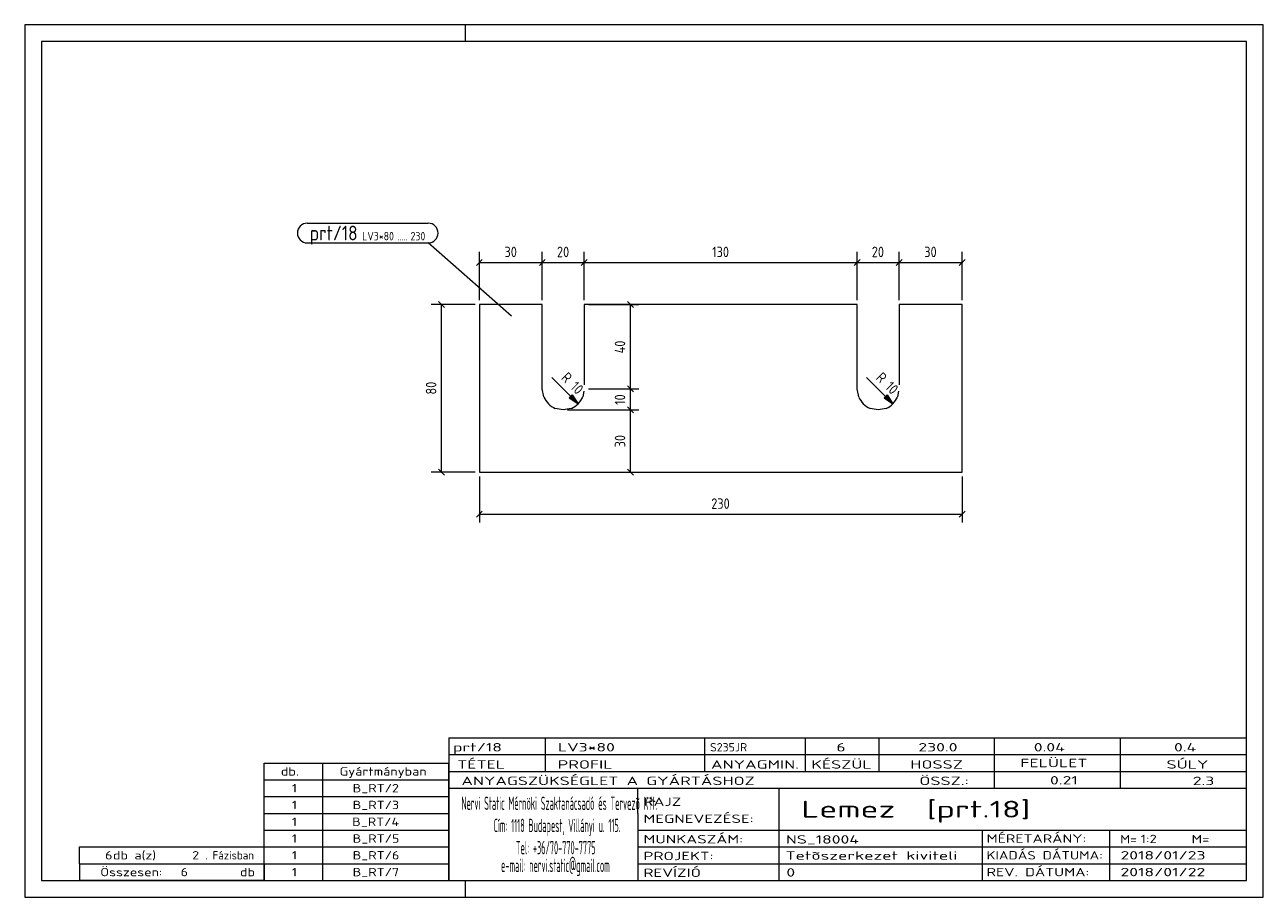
# Model space of a CAD drawing. Header units: millimetres. Extents: x 1 to 296, y 1 to 209.
import ezdxf

# ---------------------------------------------------------------- set-up
doc = ezdxf.new("R2010")
doc.units = ezdxf.units.MM
doc.header["$LTSCALE"] = 0.6
doc.linetypes.add('XKITLINE00', pattern=[0])
for name, color, linetype, lineweight in [('DrawingSheet', 5, 'Continuous', 0), ('OtherObjectType', 1, 'Continuous', 0), ('Part', 2, 'Continuous', 0), ('PartMark', 3, 'Continuous', 0), ('Z-DIMENSIONS', 1, 'Continuous', 0)]:
    doc.layers.add(name, color=color, linetype=linetype, lineweight=lineweight)
doc.styles.add('ISOCPEUR', font='ISOCPEUR.TTF')

msp = doc.modelspace()

# ---------------------------------------------------------------- hatches: boundary and pattern name
at = {"layer": 'Z-DIMENSIONS'}
for points in [[(131.4, 120.76), (132.82, 118.64), (130.69, 120.05)], [(206.39, 120.76), (207.8, 118.64), (205.68, 120.05)]]:
    msp.add_hatch(color=7, dxfattribs=at).paths.add_polyline_path(points, flags=17)

# ---------------------------------------------------------------- linework, layer by layer
at = {"layer": 'DrawingSheet', "color": 2, "linetype": 'XKITLINE00', "lineweight": 0}
for p, q in [((296, 209), (1, 209)), ((1, 209), (1, 1)), ((106, 205), (106, 209)), ((296, 1), (296, 209)), ((106, 1), (106, 5)), ((1, 1), (296, 1))]:
    msp.add_line(p, q, dxfattribs=at)
at = {"layer": 'DrawingSheet', "color": 3, "linetype": 'XKITLINE00', "lineweight": 0}
for p, q in [((292, 205), (5, 205)), ((5, 205), (5, 5)), ((292, 5), (292, 205)), ((5, 5), (292, 5))]:
    msp.add_line(p, q, dxfattribs=at)
at = {"layer": 'OtherObjectType', "color": 7, "linetype": 'XKITLINE00', "lineweight": 0}
for p, q in [((102, 39), (292, 39)), ((102, 39), (102, 35)), ((102, 39), (292, 39)), ((125, 35), (125, 39)), ((163, 35), (163, 39)), ((187, 35), (187, 39)), ((204.5, 35), (204.5, 39)), ((232, 35), (232, 39)), ((262, 35), (262, 39)), ((292, 35), (292, 39)), ((58, 33), (102, 33)), ((58, 29), (58, 33)), ((72, 29), (72, 33)), ((102, 35), (292, 35)), ((102, 35), (102, 5)), ((102, 35), (292, 35)), ((102, 29), (102, 33)), ((125, 31), (125, 35)), ((163, 31), (163, 35)), ((187, 31), (187, 35)), ((204.5, 31), (204.5, 35)), ((232, 31), (232, 35)), ((262, 31), (262, 35)), ((292, 31), (292, 35)), ((102, 31), (292, 31)), ((232, 27), (232, 31)), ((262, 27), (262, 31)), ((292, 27), (292, 31)), ((58, 29), (102, 29)), ((58, 25), (58, 29)), ((72, 25), (72, 29)), ((102, 25), (102, 29)), ((102, 27), (292, 27)), ((147, 21), (147, 27)), ((180.7, 17), (180.7, 27)), ((292, 21), (292, 27)), ((58, 25), (102, 25)), ((58, 21), (58, 25)), ((72, 21), (72, 25)), ((102, 21), (102, 25)), ((58, 21), (102, 21)), ((58, 17), (58, 21)), ((72, 17), (72, 21)), ((102, 17), (102, 21)), ((147, 21), (147, 5)), ((292, 17), (292, 21)), ((58, 17), (102, 17)), ((58, 13), (58, 17)), ((72, 13), (72, 17)), ((102, 13), (102, 17)), ((147, 17), (292, 17)), ((180.7, 5), (180.7, 17)), ((229.16, 13), (229.16, 17)), ((259.5, 5), (259.5, 17)), ((292, 13), (292, 17)), ((14, 9), (14, 13)), ((14, 13), (58, 13)), ((14, 13), (58, 13)), ((58, 9), (58, 13)), ((58, 13), (102, 13)), ((58, 9), (58, 13)), ((72, 9), (72, 13)), ((102, 9), (102, 13)), ((147, 13), (292, 13)), ((229.16, 5), (229.16, 13)), ((292, 9), (292, 13)), ((14, 9), (58, 9)), ((14, 9), (14, 5)), ((14, 9), (58, 9)), ((58, 9), (58, 5)), ((58, 9), (102, 9)), ((58, 5), (58, 9)), ((72, 5), (72, 9)), ((102, 5), (102, 9)), ((147, 9), (292, 9)), ((292, 5), (292, 9)), ((58, 5), (14, 5)), ((58, 5), (102, 5)), ((102, 5), (292, 5)), ((139.5, 5), (292, 5))]:
    msp.add_line(p, q, dxfattribs=at)
at = {"layer": 'Part', "color": 2, "linetype": 'XKITLINE00', "lineweight": 0}
for p, q in [((124.28, 142.34), (109.28, 142.34)), ((109.28, 142.34), (109.28, 102.34)), ((124.28, 122.17), (124.28, 142.34)), ((199.26, 142.34), (134.28, 142.34)), ((134.28, 142.34), (134.28, 123.18)), ((199.27, 122.17), (199.26, 142.34)), ((224.27, 142.34), (209.26, 142.34)), ((209.26, 142.34), (209.26, 123.18)), ((224.27, 102.34), (224.27, 142.34)), ((124.66, 120.26), (124.28, 122.17)), ((134.17, 121.61), (133.9, 120.26)), ((199.65, 120.26), (199.27, 122.17)), ((209.15, 121.61), (208.88, 120.26)), ((129.28, 117.17), (127.37, 117.55)), ((131.19, 117.55), (129.28, 117.17)), ((204.26, 117.17), (202.36, 117.55)), ((206.18, 117.55), (204.26, 117.17)), ((109.28, 102.34), (224.27, 102.34))]:
    msp.add_line(p, q, dxfattribs=at)
for centre, start, end in [((129.28, 122.17), 202.5046, 247.5015), ((129.28, 122.17), 292.5015, 337.5046), ((204.27, 122.17), 202.5154, 247.5111), ((204.26, 122.17), 292.5082, 337.5069)]:
    msp.add_arc(centre, 5, start, end, dxfattribs=at)
at = {"layer": 'PartMark', "color": 7, "linetype": 'XKITLINE00', "lineweight": 0}
for p, q in [((68.3, 161.7), (97.1, 161.7)), ((68.3, 157), (97.1, 157)), ((116.9, 139.55), (97.1, 157))]:
    msp.add_line(p, q, dxfattribs=at)
for centre, start, end in [((68.3, 159.35), 90, 270), ((97.1, 159.35), 270, 90)]:
    msp.add_arc(centre, 2.35, start, end, dxfattribs=at)
at = {"layer": 'Z-DIMENSIONS', "color": 7, "linetype": 'XKITLINE00', "lineweight": 0}
for p, q in [((109.28, 143.34), (109.28, 154.84)), ((124.28, 143.34), (124.28, 154.84)), ((124.28, 143.34), (124.28, 154.84)), ((134.28, 143.34), (134.28, 154.84)), ((134.28, 143.34), (134.28, 154.84)), ((199.26, 143.34), (199.26, 154.84)), ((199.26, 143.34), (199.26, 154.84)), ((209.26, 143.34), (209.26, 154.84)), ((209.26, 143.34), (209.26, 154.84)), ((224.27, 143.34), (224.27, 154.84)), ((109.98, 153.05), (108.57, 151.64)), ((109.28, 152.34), (124.28, 152.34)), ((124.98, 153.05), (123.57, 151.64)), ((124.98, 153.05), (123.57, 151.64)), ((124.28, 152.34), (134.28, 152.34)), ((134.98, 153.05), (133.57, 151.64)), ((134.98, 153.05), (133.57, 151.64)), ((134.28, 152.34), (199.26, 152.34)), ((199.97, 153.05), (198.55, 151.64)), ((199.97, 153.05), (198.55, 151.64)), ((199.26, 152.34), (209.26, 152.34)), ((209.97, 153.05), (208.55, 151.64)), ((209.97, 153.05), (208.55, 151.64)), ((209.26, 152.34), (224.27, 152.34)), ((224.97, 153.05), (223.56, 151.64)), ((108.28, 142.34), (97.78, 142.34)), ((99.57, 143.05), (100.98, 141.63)), ((100.28, 102.34), (100.28, 142.34)), ((135.28, 142.34), (147.28, 142.34)), ((144.57, 143.05), (145.98, 141.63)), ((145.28, 122.17), (145.28, 142.34)), ((132.82, 118.64), (126.54, 124.91)), ((207.8, 118.64), (201.52, 124.91)), ((135.28, 122.17), (147.28, 122.17)), ((135.28, 122.17), (147.28, 122.17)), ((144.57, 122.88), (145.98, 121.47)), ((144.57, 122.88), (145.98, 121.47)), ((145.28, 117.17), (145.28, 122.17)), ((130.69, 120.05), (131.4, 120.76)), ((130.69, 120.05), (132.82, 118.64)), ((131.4, 120.76), (132.82, 118.64)), ((205.68, 120.05), (206.39, 120.76)), ((205.68, 120.05), (207.8, 118.64)), ((206.39, 120.76), (207.8, 118.64)), ((130.28, 117.17), (147.28, 117.17)), ((130.28, 117.17), (147.28, 117.17)), ((144.57, 117.88), (145.98, 116.46)), ((144.57, 117.88), (145.98, 116.46)), ((145.28, 102.34), (145.28, 117.17)), ((108.28, 102.34), (97.78, 102.34)), ((99.57, 103.05), (100.98, 101.64)), ((109.28, 101.34), (109.28, 90.34)), ((110.28, 102.34), (147.28, 102.34)), ((144.57, 103.05), (145.98, 101.64)), ((224.27, 101.34), (224.27, 90.34)), ((109.98, 93.05), (108.57, 91.64)), ((109.28, 92.34), (224.27, 92.34)), ((224.97, 93.05), (223.56, 91.64))]:
    msp.add_line(p, q, dxfattribs=at)
for centre, start, end in [((129.28, 122.17), 292.5015, 337.5046), ((204.26, 122.17), 292.5082, 337.5069)]:
    msp.add_arc(centre, 5, start, end, dxfattribs=at)
at = {"layer": 'Z-DIMENSIONS', "color": 3}
for p in [(109.28, 152.34), (124.28, 152.34), (124.28, 152.34), (134.28, 152.34), (134.28, 152.34), (199.26, 152.34), (199.26, 152.34), (209.26, 152.34), (209.26, 152.34), (224.27, 152.34), (100.28, 142.34), (145.28, 142.34), (145.28, 122.17), (145.28, 122.17), (145.28, 117.17), (145.28, 117.17), (100.28, 102.34), (145.28, 102.34), (109.28, 92.34), (224.27, 92.34)]:
    msp.add_point(p, dxfattribs=at)

# ---------------------------------------------------------------- texts
at = {"layer": 'OtherObjectType', "color": 7, "style": 'ISOCPEUR'}
for s, height, width, p in [('prt/18', 2, 1.525501, (103, 35.76)), ('LV3*80', 2, 1.525501, (128, 35.76)), ('S235JR', 2, 1.02, (164.22, 35.76)), ('6', 2, 1.525501, (194.32, 35.76)), ('230.0', 2, 1.525501, (213.86, 35.76)), ('0.04', 2, 1.525501, (241.35, 35.76)), ('0.4', 2, 1.525501, (274.75, 35.76)), ('TÉTEL', 2, 1.525501, (104, 31.66)), ('PROFIL', 2, 1.525501, (127.96, 31.66)), ('ANYAGMIN.', 2, 1.525501, (164.47, 31.66)), ('KÉSZÜL', 2, 1.525501, (188.37, 31.66)), ('HOSSZ', 2, 1.525501, (211.96, 31.66)), ('FELÜLET', 2, 1.525501, (238.13, 32)), ('SÚLY', 2, 1.525501, (272.96, 31.66)), ('db.', 2, 1.211571, (62, 30)), ('Gyártmányban', 2, 1.211571, (76, 30)), ('ANYAGSZÜKSÉGLET A GYÁRTÁSHOZ', 2, 1.525501, (105, 27.75)), ('ÖSSZ.:', 2, 1.525501, (214.1, 27.75)), ('0.21', 2, 1.525501, (245.21, 27.88)), ('2.3', 2, 1.525501, (279.22, 27.75)), ('1', 2, 1.211571, (64.63, 26)), ('B_RT/2', 2, 1.211571, (79.1, 26)), ('1', 2, 1.211571, (64.63, 22)), ('B_RT/3', 2, 1.211571, (79.1, 22)), ('Nervi Static Mérnöki\xa0Szaktanácsadó\xa0és\xa0Tervezõ Kft.', 3.1765, 0.403093, (105, 21.82)), ('RAJZ', 2, 1.445, (148.38, 22.78)), ('Lemez  [prt.18]', 4, 1.474651, (186, 20)), ('MEGNEVEZÉSE:', 2, 1.445, (148.38, 18.72)), ('1', 2, 1.211571, (64.63, 18)), ('B_RT/4', 2, 1.211571, (78.98, 18)), ('Cím:\xa01118 Budapest, Villányi u. 115.', 3.1765, 0.403093, (112.69, 16.53)), ('1', 2, 1.211571, (64.63, 14)), ('B_RT/5', 2, 1.211571, (79.1, 14)), ('MUNKASZÁM:', 2, 1.445, (148.38, 13.84)), ('NS_18004', 2, 1.525501, (182.28, 13.78)), ('MÉRETARÁNY:', 2, 1.36, (230.1, 14)), ('M=', 2, 1.211571, (261.91, 13.84)), ('1:2', 2, 1.275, (266.79, 13.9)), ('M=', 2, 1.275, (278.95, 13.87)), ('6', 2, 1.211571, (20.14, 10)), ('db a(z)', 2, 1.211571, (22, 10)), ('2', 2, 1.211571, (40.86, 10)), ('. Fázisban', 2, 0.935, (44, 10)), ('1', 2, 1.211571, (64.63, 10)), ('B_RT/6', 2, 1.211571, (79.1, 10)), ('Tel:\xa0+36/70-770-7775', 3.1765, 0.403093, (117.97, 11.24)), ('PROJEKT:', 2, 1.445, (148.38, 9.84)), ('Tetõszerkezet kiviteli ', 2, 1.525501, (182.2, 9.94)), ('KIADÁS DÁTUMA:', 2, 1.275, (230.1, 10)), ('2018/01/23', 2, 1.525501, (262, 10)), ('e-mail:\xa0nervi.static@gmail.com', 3.1765, 0.403093, (114.45, 7)), ('Összesen:            db', 2, 1.211571, (19, 6)), ('6', 2, 1.211571, (38.14, 6)), ('1', 2, 1.211571, (64.63, 6)), ('B_RT/7', 2, 1.211571, (79.1, 6)), ('REVÍZIÓ', 2, 1.445, (148.38, 5.84)), ('0', 2, 1.525501, (182.41, 5.92)), ('REV. DÁTUMA:', 2, 1.36, (230.1, 6)), ('2018/01/22', 2, 1.525501, (262, 6))]:
    msp.add_text(s, height=height, dxfattribs=dict(at, width=width)).set_placement(p)
at = {"layer": 'PartMark', "color": 3, "style": 'ISOCPEUR', "width": 0.85}
msp.add_text('prt/18', height=3.5, dxfattribs=at).set_placement((68.9, 157.6))
at = {"layer": 'PartMark', "color": 4, "style": 'ISOCPEUR', "width": 0.85}
for s, p in [('LV3*80', (81.38, 157.6)), ('230', (92.89, 157.6)), ('.....', (89.71, 157.6))]:
    msp.add_text(s, height=2, dxfattribs=at).set_placement(p)
at = {"layer": 'Z-DIMENSIONS', "color": 3, "style": 'ISOCPEUR', "width": 0.85}
for s, p in [('30', (115.27, 153.59)), ('20', (127.77, 153.59)), ('130', (164.73, 153.59)), ('20', (202.76, 153.59)), ('30', (215.26, 153.59)), ('230', (164.52, 93.59))]:
    msp.add_text(s, height=2.5, dxfattribs=at).set_placement(p)
for s, rotation, p in [('40', 90.0002, (144.03, 130.65)), ('80', 90.0002, (99.03, 120.84)), ('R 10', -44.9944, (128.58, 124.63)), ('R 10', -44.9944, (203.57, 124.63)), ('10', 90.0002, (144.03, 118.38)), ('30', 90.0002, (144.03, 108.25))]:
    msp.add_text(s, height=2.5, rotation=rotation, dxfattribs=at).set_placement(p)

doc.saveas('drawing.dxf')
